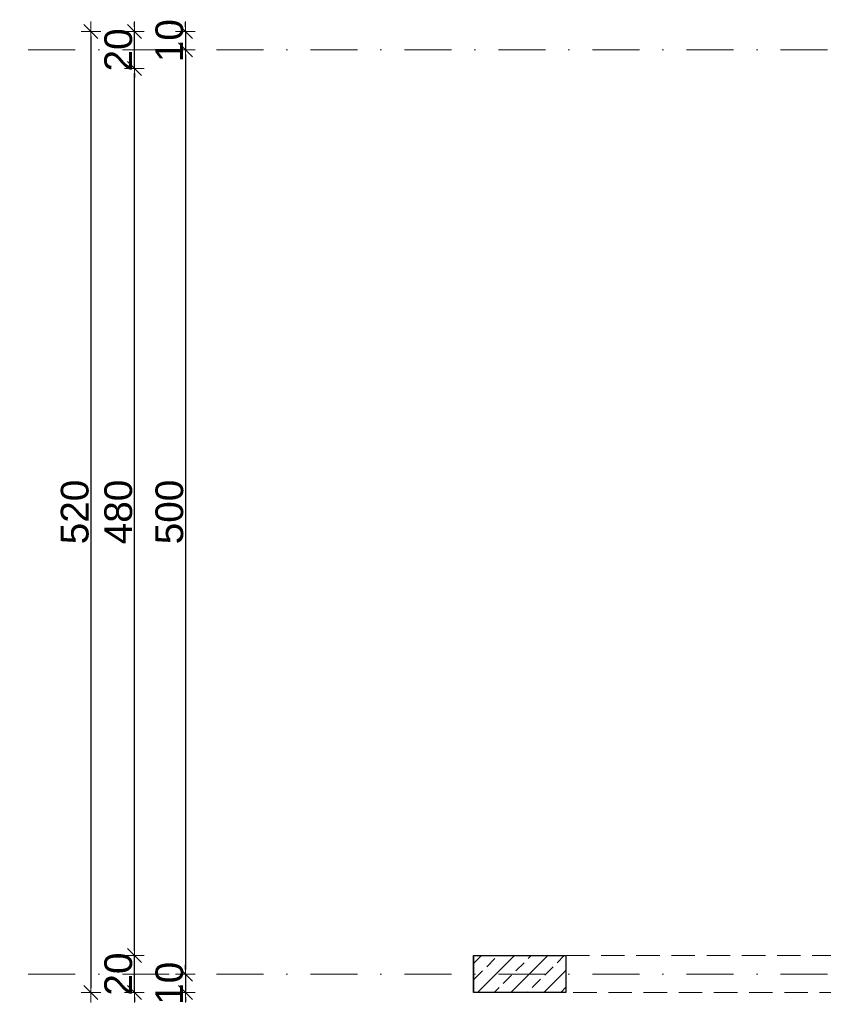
# Model space of a CAD drawing. Header units: millimetres. Extents: x -81893328 to 44149, y -26843406 to 95443303.
# Tile 52 of 100: x 27236 to 27671, y 1349 to 1882. Entities that reach past the tile are written whole.
import ezdxf

# ---------------------------------------------------------------- set-up
doc = ezdxf.new("R2010")
doc.units = ezdxf.units.MM
doc.linetypes.add('DASHDOTX2', pattern=[50.8, 25.4, -12.7, 0, -12.7])
doc.linetypes.add('DASHED', pattern=[19.05, 12.7, -6.35])
for name, color, linetype, lineweight in [('aRMZ - kreskowanie', 43, 'Continuous', 5), ('aRMZ - osie', 2, 'DASHDOTX2', 5), ('aRMZ - wymiarowanie', 4, 'Continuous', 13), ('aRMZ - ściany', 20, 'Continuous', 30), ('kRMZ - nadproża monolityczne', 1, 'DASHED', 5), ('kRMZ - słupy żelbetowe', 30, 'Continuous', 30)]:
    doc.layers.add(name, color=color, linetype=linetype, lineweight=lineweight)
doc.styles.add('1-100 2', font='arial.ttf', dxfattribs={"height": 15})
doc.dimstyles.new('1-100', dxfattribs={"dimtxt": 15, "dimasz": 2.5, "dimexe": 1.25, "dimexo": 0.625, "dimgap": 1, "dimtad": 1, "dimdec": 0, "dimtxsty": '1-100 2', "dimblk": 'ZNACZKI', "dimcen": 2, "dimdle": 5, "dimse1": 1, "dimse2": 1, "dimclrd": 7, "dimclrt": 7, "dimadec": 0, "dimazin": 0, "dimtfac": 1, "dimtdec": 0, "dimtix": 1, "dimtmove": 1, "dimatfit": 3, "dimldrblk": 'ZNACZKI', "dimfxl": 1, "dimarcsym": 0})

# ---------------------------------------------------------------- blocks, each defined once
blk = doc.blocks.new('ZNACZKI')
for p, q in [((0, 2.13), (0, -2.13)), ((1.51, 1.51), (-1.51, -1.51)), ((-2.13, 0), (2.13, 0))]:
    blk.add_line(p, q)
blk = doc.blocks.new('*D826')
at = {"layer": 'aRMZ - wymiarowanie', "color": 7, "lineweight": -2, "ltscale": 2, "transparency": 16777216}
for p, q in [((27325.54, 1878.26), (27325.54, 1880.76)), ((27325.54, 1875.76), (27325.54, 1865.76)), ((27325.54, 1863.26), (27325.54, 1860.76))]:
    blk.add_line(p, q, dxfattribs=at)
at = {"layer": 'Defpoints', "color": 0, "ltscale": 2, "transparency": 16777216}
for p in [(27681.44, 1875.76), (27325.54, 1865.76), (27666.44, 1865.76)]:
    blk.add_point(p, dxfattribs=at)
at = {"layer": 'aRMZ - wymiarowanie', "color": 7, "lineweight": -2, "ltscale": 2, "transparency": 16777216, "xscale": 2.5, "yscale": 2.5, "zscale": 2.5}
for p, rotation in [((27325.54, 1875.76), 270), ((27325.54, 1865.76), 90)]:
    blk.add_blockref('ZNACZKI', p, dxfattribs=dict(at, rotation=rotation))
at = {"layer": 'aRMZ - wymiarowanie', "color": 7, "ltscale": 2, "transparency": 16777216, "insert": (27316.88, 1870.76), "char_height": 15, "attachment_point": 5, "rotation": 90, "style": '1-100 2'}
blk.add_mtext('10', dxfattribs=at)
blk = doc.blocks.new('*D827')
at = {"layer": 'aRMZ - wymiarowanie', "color": 7, "lineweight": -2, "ltscale": 2, "transparency": 16777216}
blk.add_line((27325.54, 1863.26), (27325.54, 1368.26), dxfattribs=at)
at = {"layer": 'Defpoints', "color": 0, "ltscale": 2, "transparency": 16777216}
for p in [(27666.44, 1865.76), (27325.54, 1365.76), (27666.44, 1365.76)]:
    blk.add_point(p, dxfattribs=at)
at = {"layer": 'aRMZ - wymiarowanie', "color": 7, "lineweight": -2, "ltscale": 2, "transparency": 16777216, "xscale": 2.5, "yscale": 2.5, "zscale": 2.5}
for p, rotation in [((27325.54, 1865.76), 90), ((27325.54, 1365.76), 270)]:
    blk.add_blockref('ZNACZKI', p, dxfattribs=dict(at, rotation=rotation))
at = {"layer": 'aRMZ - wymiarowanie', "color": 7, "ltscale": 2, "transparency": 16777216, "insert": (27316.88, 1615.76), "char_height": 15, "attachment_point": 5, "rotation": 90, "style": '1-100 2'}
blk.add_mtext('500', dxfattribs=at)
blk = doc.blocks.new('*D796')
at = {"layer": 'aRMZ - wymiarowanie', "color": 7, "lineweight": -2, "ltscale": 2, "transparency": 16777216}
for p, q in [((27325.54, 1368.26), (27325.54, 1370.76)), ((27325.54, 1365.76), (27325.54, 1355.76)), ((27325.54, 1353.26), (27325.54, 1350.76))]:
    blk.add_line(p, q, dxfattribs=at)
at = {"layer": 'Defpoints', "color": 0, "ltscale": 2, "transparency": 16777216}
for p in [(27666.44, 1365.76), (27325.54, 1355.76), (27681.44, 1355.76)]:
    blk.add_point(p, dxfattribs=at)
at = {"layer": 'aRMZ - wymiarowanie', "color": 7, "lineweight": -2, "ltscale": 2, "transparency": 16777216, "xscale": 2.5, "yscale": 2.5, "zscale": 2.5}
for p, rotation in [((27325.54, 1365.76), 270), ((27325.54, 1355.76), 90)]:
    blk.add_blockref('ZNACZKI', p, dxfattribs=dict(at, rotation=rotation))
at = {"layer": 'aRMZ - wymiarowanie', "color": 7, "ltscale": 2, "transparency": 16777216, "insert": (27316.88, 1360.76), "char_height": 15, "attachment_point": 5, "rotation": 90, "style": '1-100 2'}
blk.add_mtext('10', dxfattribs=at)
blk = doc.blocks.new('*D813')
at = {"layer": 'aRMZ - wymiarowanie', "color": 7, "lineweight": -2, "ltscale": 2, "transparency": 16777216}
for p, q in [((27297.89, 1378.26), (27297.89, 1380.76)), ((27297.89, 1355.76), (27297.89, 1375.76)), ((27297.89, 1353.26), (27297.89, 1350.76))]:
    blk.add_line(p, q, dxfattribs=at)
at = {"layer": 'Defpoints', "color": 0, "ltscale": 2, "transparency": 16777216}
for p in [(27297.89, 1375.76), (27701.44, 1375.76), (27681.44, 1355.76)]:
    blk.add_point(p, dxfattribs=at)
at = {"layer": 'aRMZ - wymiarowanie', "color": 7, "lineweight": -2, "ltscale": 2, "transparency": 16777216, "xscale": 2.5, "yscale": 2.5, "zscale": 2.5}
for p, rotation in [((27297.89, 1375.76), 270), ((27297.89, 1355.76), 90)]:
    blk.add_blockref('ZNACZKI', p, dxfattribs=dict(at, rotation=rotation))
at = {"layer": 'aRMZ - wymiarowanie', "color": 7, "ltscale": 2, "transparency": 16777216, "insert": (27289.24, 1365.76), "char_height": 15, "attachment_point": 5, "rotation": 90, "style": '1-100 2'}
blk.add_mtext('20', dxfattribs=at)
blk = doc.blocks.new('*D814')
at = {"layer": 'aRMZ - wymiarowanie', "color": 7, "lineweight": -2, "ltscale": 2, "transparency": 16777216}
blk.add_line((27297.89, 1378.26), (27297.89, 1853.26), dxfattribs=at)
at = {"layer": 'Defpoints', "color": 0, "ltscale": 2, "transparency": 16777216}
for p in [(27297.89, 1855.76), (27701.44, 1855.76), (27701.44, 1375.76)]:
    blk.add_point(p, dxfattribs=at)
at = {"layer": 'aRMZ - wymiarowanie', "color": 7, "lineweight": -2, "ltscale": 2, "transparency": 16777216, "xscale": 2.5, "yscale": 2.5, "zscale": 2.5}
for p, rotation in [((27297.89, 1855.76), 90), ((27297.89, 1375.76), 270)]:
    blk.add_blockref('ZNACZKI', p, dxfattribs=dict(at, rotation=rotation))
at = {"layer": 'aRMZ - wymiarowanie', "color": 7, "ltscale": 2, "transparency": 16777216, "insert": (27289.24, 1615.76), "char_height": 15, "attachment_point": 5, "rotation": 90, "style": '1-100 2'}
blk.add_mtext('480', dxfattribs=at)
blk = doc.blocks.new('*D815')
at = {"layer": 'aRMZ - wymiarowanie', "color": 7, "lineweight": -2, "ltscale": 2, "transparency": 16777216}
for p, q in [((27297.89, 1878.26), (27297.89, 1880.76)), ((27297.89, 1855.76), (27297.89, 1875.76)), ((27297.89, 1853.26), (27297.89, 1850.76))]:
    blk.add_line(p, q, dxfattribs=at)
at = {"layer": 'Defpoints', "color": 0, "ltscale": 2, "transparency": 16777216}
for p in [(27297.89, 1875.76), (27681.44, 1875.76), (27701.44, 1855.76)]:
    blk.add_point(p, dxfattribs=at)
at = {"layer": 'aRMZ - wymiarowanie', "color": 7, "lineweight": -2, "ltscale": 2, "transparency": 16777216, "xscale": 2.5, "yscale": 2.5, "zscale": 2.5}
for p, rotation in [((27297.89, 1875.76), 270), ((27297.89, 1855.76), 90)]:
    blk.add_blockref('ZNACZKI', p, dxfattribs=dict(at, rotation=rotation))
at = {"layer": 'aRMZ - wymiarowanie', "color": 7, "ltscale": 2, "transparency": 16777216, "insert": (27289.24, 1865.76), "char_height": 15, "attachment_point": 5, "rotation": 90, "style": '1-100 2'}
blk.add_mtext('20', dxfattribs=at)
blk = doc.blocks.new('*D816')
at = {"layer": 'aRMZ - wymiarowanie', "color": 7, "lineweight": -2, "ltscale": 2, "transparency": 16777216}
blk.add_line((27274.32, 1873.26), (27274.32, 1358.26), dxfattribs=at)
at = {"layer": 'Defpoints', "color": 0, "ltscale": 2, "transparency": 16777216}
for p in [(27681.44, 1875.76), (27274.32, 1355.76), (27681.44, 1355.76)]:
    blk.add_point(p, dxfattribs=at)
at = {"layer": 'aRMZ - wymiarowanie', "color": 7, "lineweight": -2, "ltscale": 2, "transparency": 16777216, "xscale": 2.5, "yscale": 2.5, "zscale": 2.5}
for p, rotation in [((27274.32, 1875.76), 90), ((27274.32, 1355.76), 270)]:
    blk.add_blockref('ZNACZKI', p, dxfattribs=dict(at, rotation=rotation))
at = {"layer": 'aRMZ - wymiarowanie', "color": 7, "ltscale": 2, "transparency": 16777216, "insert": (27265.66, 1615.76), "char_height": 15, "attachment_point": 5, "rotation": 90, "style": '1-100 2'}
blk.add_mtext('520', dxfattribs=at)

msp = doc.modelspace()

# ---------------------------------------------------------------- hatches: boundary and pattern name
at = {"layer": 'aRMZ - kreskowanie'}
h = msp.add_hatch(dxfattribs=at)
h.set_pattern_fill('ANSI33', color=256, scale=2)
h.set_pattern_definition([(45, (0, -10053.219), (-8.980256, 8.980256), []), (45, (8.98, -10053.219), (-8.980256, 8.980256), [6.35, -3.175])])
h.paths.add_polyline_path([(27481.439, 1375.7575), (27531.439, 1375.7575), (27531.439, 1355.7575), (27481.439, 1355.7575)])

# ---------------------------------------------------------------- linework, layer by layer
at = {"layer": 'aRMZ - osie'}
for p, q in [((27138.6771, 1865.7575), (30536.7437, 1865.7575)), ((27138.6771, 1365.7575), (30536.7437, 1365.7575))]:
    msp.add_line(p, q, dxfattribs=at)
at = {"layer": 'aRMZ - ściany'}
msp.add_line((27481.439, 1375.7575), (27481.439, 1355.7575), dxfattribs=at)
at = {"layer": 'kRMZ - nadproża monolityczne'}
for points in [[(27531.439, 1375.7575), (27681.439, 1375.7575)], [(27681.439, 1355.7575), (27531.439, 1355.7575)]]:
    msp.add_lwpolyline(points, dxfattribs=at)
at = {"layer": 'kRMZ - słupy żelbetowe'}
msp.add_lwpolyline([(27481.439, 1375.7575), (27531.439, 1375.7575), (27531.439, 1355.7575), (27481.439, 1355.7575)], close=True, dxfattribs=at)

# ---------------------------------------------------------------- dimensions: what is measured, and where the dimension line sits
at = {"layer": 'aRMZ - wymiarowanie', "color": 1, "ltscale": 2}
for base, p1, p2, picture, middle in [((27274.3194, 1355.7575), (27681.439, 1875.7575), (27681.439, 1355.7575), '*D816', (27265.6608, 1615.7575)), ((27297.8943, 1875.7575), (27701.439, 1855.7575), (27681.439, 1875.7575), '*D815', (27289.2357, 1865.7575)), ((27325.536, 1865.7575), (27681.439, 1875.7575), (27666.439, 1865.7575), '*D826', (27316.8774, 1870.7575)), ((27325.536, 1365.7575), (27666.439, 1865.7575), (27666.439, 1365.7575), '*D827', (27316.8774, 1615.7575)), ((27297.8943, 1855.7575), (27701.439, 1375.7575), (27701.439, 1855.7575), '*D814', (27289.2357, 1615.7575)), ((27297.8943, 1375.7575), (27681.439, 1355.7575), (27701.439, 1375.7575), '*D813', (27289.2357, 1365.7575)), ((27325.536, 1355.7575), (27666.439, 1365.7575), (27681.439, 1355.7575), '*D796', (27316.8774, 1360.7575))]:
    dim = msp.add_linear_dim(base=base, p1=p1, p2=p2, angle=90, dimstyle='1-100', dxfattribs=at)
    dim.commit()
    dim.dimension.update_dxf_attribs({"geometry": picture, "text_midpoint": middle})

doc.saveas('drawing.dxf')
